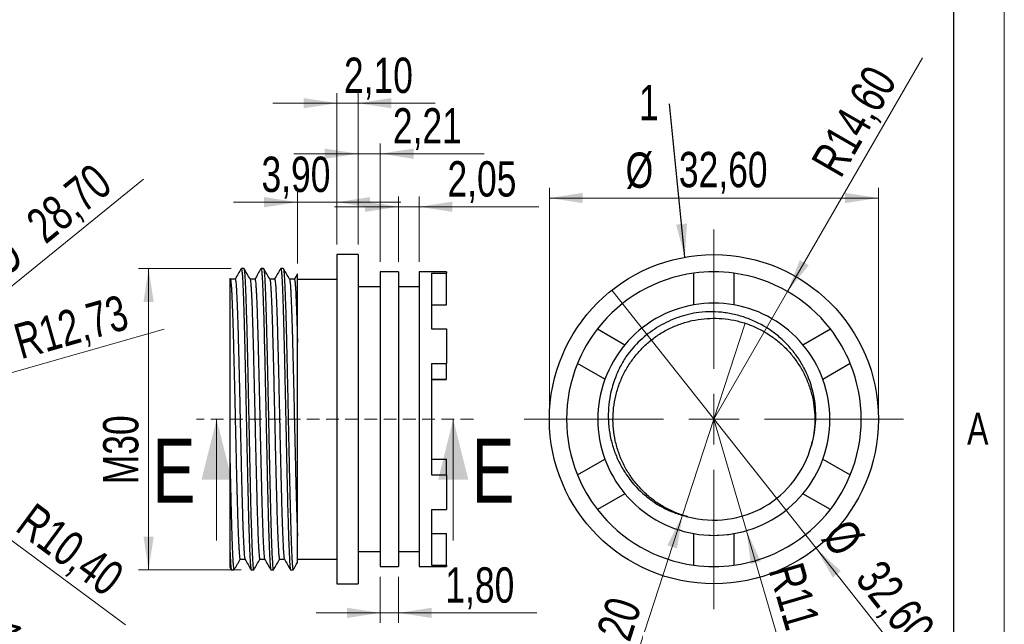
# Model space of a CAD drawing. Header units: millimetres. Extents: x 0 to 420, y 0 to 297.
# Tile 51 of 67: x 322 to 420, y 129 to 189. Entities that reach past the tile are written whole.
import ezdxf

# ---------------------------------------------------------------- set-up
doc = ezdxf.new("R2010")
doc.units = ezdxf.units.MM
doc.linetypes.add('HIDDEN', pattern=[1.905, 1.27, -0.635])
doc.layers.add('ОСЕВЫЕ', color=7, linetype='Continuous')
doc.styles.add('SLDTEXTSTYLE1', font='TXT', dxfattribs={"width": 0.75})
doc.dimstyles.new('SLDDIMSTYLE0', dxfattribs={"dimtxt": 3.5, "dimasz": 3.302, "dimexe": 0, "dimexo": 0.0625, "dimgap": 0.875, "dimtad": 1, "dimrnd": 1e-09, "dimzin": 12, "dimdsep": 46, "dimtxsty": 'SLDTEXTSTYLE1', "dimsah": 1, "dimcen": 0.09, "dimadec": 0, "dimazin": 3, "dimtfac": 1, "dimtofl": 0, "dimtmove": 0, "dimatfit": 3, "dimfxl": 0, "dimfrac": 2, "dimtolj": 1, "dimtzin": 12, "dimarcsym": 0})
doc.dimstyles.new('SLDDIMSTYLE1', dxfattribs={"dimtxt": 3.5, "dimasz": 3.302, "dimexe": 0, "dimexo": 0.0625, "dimgap": 0.875, "dimtad": 1, "dimrnd": 1e-09, "dimzin": 12, "dimdsep": 46, "dimtxsty": 'SLDTEXTSTYLE1', "dimsah": 1, "dimcen": 0.09, "dimadec": 0, "dimazin": 3, "dimtfac": 1, "dimtmove": 0, "dimatfit": 0, "dimfxl": 0, "dimfrac": 2, "dimtolj": 1, "dimtzin": 12, "dimarcsym": 0})
doc.dimstyles.new('SLDDIMSTYLE3', dxfattribs={"dimtxt": 0.18, "dimasz": 3.302, "dimexe": 0, "dimexo": 0.0625, "dimgap": 0, "dimtad": 0, "dimtih": 1, "dimtoh": 1, "dimdec": 0, "dimrnd": 1e-09, "dimzin": 0, "dimdsep": 46, "dimtxsty": 'Standard', "dimsah": 1, "dimcen": 0.09, "dimadec": 0, "dimazin": 0, "dimtfac": 3.302, "dimtdec": 0, "dimtofl": 0, "dimtmove": 0, "dimatfit": 3, "dimfxl": 0, "dimfrac": 2, "dimtolj": 1, "dimtzin": 0, "dimarcsym": 0})
doc.dimstyles.new('SLDDIMSTYLE4', dxfattribs={"dimtxt": 3.5, "dimasz": 3.302, "dimexe": 0, "dimexo": 0.0625, "dimgap": 0.875, "dimtad": 1, "dimrnd": 1e-09, "dimzin": 12, "dimdsep": 46, "dimtxsty": 'SLDTEXTSTYLE1', "dimsah": 1, "dimcen": 0, "dimadec": 0, "dimazin": 3, "dimtfac": 1, "dimtofl": 0, "dimtmove": 0, "dimatfit": 3, "dimfxl": 0, "dimfrac": 2, "dimtolj": 1, "dimtzin": 12, "dimarcsym": 0})
doc.dimstyles.new('SLDDIMSTYLE5', dxfattribs={"dimtxt": 3.5, "dimasz": 3.302, "dimexe": 0, "dimexo": 0.0625, "dimgap": 0.875, "dimtad": 1, "dimrnd": 1e-09, "dimzin": 12, "dimdsep": 46, "dimtxsty": 'SLDTEXTSTYLE1', "dimblk1": 'NONE', "dimsah": 1, "dimcen": 0, "dimadec": 0, "dimazin": 3, "dimtfac": 1, "dimtmove": 0, "dimatfit": 3, "dimldrblk": 'NONE', "dimfxl": 0, "dimfrac": 2, "dimtolj": 1, "dimtzin": 12, "dimarcsym": 0})

# ---------------------------------------------------------------- blocks, each defined once
blk = doc.blocks.new('_D_35')
at = {"color": 7, "linetype": 'Continuous', "lineweight": 0}
for p, q in [((374.923, 150.373), (374.923, 172.284)), ((407.523, 150.373), (407.523, 172.284)), ((374.923, 171.284), (407.523, 171.284))]:
    blk.add_line(p, q, dxfattribs=at)
at = {"color": 7, "linetype": 'Continuous', "lineweight": 18}
for points in [[(374.923, 171.284), (378.225, 170.776), (378.225, 171.792)], [(407.523, 171.284), (404.221, 171.792), (404.221, 170.776)]]:
    blk.add_solid(points, dxfattribs=at)
at = {"color": 7, "linetype": 'Continuous', "lineweight": 18, "char_height": 3.5, "attachment_point": 1, "style": 'SLDTEXTSTYLE1'}
for s, insert in [('%%c', (382.477, 175.796)), ('32,60', (387.755, 175.849))]:
    blk.add_mtext(s, dxfattribs=dict(at, insert=insert))
blk = doc.blocks.new('_D_36')
at = {"color": 7, "linetype": 'Continuous', "lineweight": 0}
for q in [(411.885, 185.16), (391.223, 149.373)]:
    blk.add_line((398.523, 162.017), q, dxfattribs=at)
at = {"color": 7, "linetype": 'Continuous', "lineweight": 18}
blk.add_solid([(398.523, 162.017), (400.614, 164.622), (399.734, 165.13)], dxfattribs=at)
at = {"color": 7, "linetype": 'Continuous', "lineweight": 18, "insert": (400.75, 174.879), "char_height": 3.5, "attachment_point": 1, "rotation": 60, "style": 'SLDTEXTSTYLE1'}
blk.add_mtext('R14,60', dxfattribs=at)
blk = doc.blocks.new('_D_37')
at = {"color": 7, "linetype": 'Continuous', "lineweight": 0}
for q in [(381.097, 162.145), (411.538, 123.749)]:
    blk.add_line((401.35, 136.6), q, dxfattribs=at)
at = {"color": 7, "linetype": 'Continuous', "lineweight": 18}
blk.add_solid([(401.35, 136.6), (403.003, 133.697), (403.799, 134.328)], dxfattribs=at)
at = {"color": 7, "linetype": 'Continuous', "lineweight": 18, "char_height": 3.5, "attachment_point": 1, "rotation": 308.4082, "style": 'SLDTEXTSTYLE1'}
for s, insert in [('%%c', (404.55, 139.796)), ('32,60', (407.871, 135.693))]:
    blk.add_mtext(s, dxfattribs=dict(at, insert=insert))
blk = doc.blocks.new('_None')
blk = doc.blocks.new('_D_38')
at = {"color": 7, "linetype": 'Continuous', "lineweight": 0}
for q in [(391.223, 149.373), (399.726, 120.265)]:
    blk.add_line((394.448, 138.334), q, dxfattribs=at)
at = {"color": 7, "linetype": 'Continuous', "lineweight": 18}
blk.add_arc((391.223, 149.373), 11.5, 265.0555, 291.25414, dxfattribs=at)
blk.add_solid([(394.448, 138.334), (394.886, 135.022), (395.861, 135.307)], dxfattribs=at)
at = {"color": 7, "linetype": 'Continuous', "lineweight": 18, "insert": (399.98, 135.416), "char_height": 3.5, "attachment_point": 1, "rotation": 286.2844, "style": 'SLDTEXTSTYLE1'}
blk.add_mtext('R11,50', dxfattribs=at)
blk = doc.blocks.new('_D_39')
at = {"color": 7, "linetype": 'Continuous', "lineweight": 0}
for q in [(394.332, 158.877), (382.224, 121.865)]:
    blk.add_line((388.114, 139.868), q, dxfattribs=at)
at = {"color": 7, "linetype": 'Continuous', "lineweight": 18}
blk.add_solid([(388.114, 139.868), (386.604, 136.888), (387.57, 136.572)], dxfattribs=at)
at = {"color": 7, "linetype": 'Continuous', "lineweight": 18, "char_height": 3.5, "attachment_point": 1, "rotation": 71.88408, "style": 'SLDTEXTSTYLE1'}
for s, insert in [('20', (379.544, 128.295)), ('%%c', (377.954, 123.262))]:
    blk.add_mtext(s, dxfattribs=dict(at, insert=insert))
blk = doc.blocks.new('SW_NOTE_0_14')
at = {"color": 0, "linetype": 'Continuous', "lineweight": 0, "insert": (-3.027, 1.856), "char_height": 3.5, "attachment_point": 1, "style": 'SLDTEXTSTYLE1'}
blk.add_mtext('1', dxfattribs=at)
blk = doc.blocks.new('SW_CENTERMARKSYMBOL_1')
at = {"color": 0, "linetype": 'Continuous', "lineweight": 18}
for p, q in [((0, 5), (0, 18.8)), ((0, 0), (0, 2.5)), ((-5, 0), (-18.8, 0)), ((0, 0), (-2.5, 0)), ((0, 0), (0, -2.5)), ((0, 0), (2.5, 0)), ((5, 0), (18.8, 0)), ((0, -5), (0, -18.8))]:
    blk.add_line(p, q, dxfattribs=at)
blk = doc.blocks.new('_D_40')
at = {"color": 7, "linetype": 'Continuous', "lineweight": 0}
for p, q in [((349.956, 164.784), (349.956, 171.869)), ((353.856, 166.673), (353.856, 171.869)), ((349.956, 170.869), (343.606, 170.869)), ((353.856, 170.869), (349.956, 170.869)), ((353.856, 170.869), (360.206, 170.869))]:
    blk.add_line(p, q, dxfattribs=at)
at = {"color": 7, "linetype": 'Continuous', "lineweight": 18}
for points in [[(349.956, 170.869), (346.654, 171.377), (346.654, 170.361)], [(353.856, 170.869), (357.158, 170.361), (357.158, 171.377)]]:
    blk.add_solid(points, dxfattribs=at)
at = {"color": 7, "linetype": 'Continuous', "lineweight": 18, "insert": (346.391, 175.381), "char_height": 3.5, "attachment_point": 1, "style": 'SLDTEXTSTYLE1'}
blk.add_mtext('3,90', dxfattribs=at)
blk = doc.blocks.new('_D_41')
at = {"color": 7, "linetype": 'Continuous', "lineweight": 0}
for p, q in [((353.856, 166.673), (353.856, 181.677)), ((355.956, 166.673), (355.956, 181.677)), ((353.856, 180.677), (347.506, 180.677)), ((355.956, 180.677), (353.856, 180.677)), ((355.956, 180.677), (363.615, 180.677))]:
    blk.add_line(p, q, dxfattribs=at)
at = {"color": 7, "linetype": 'Continuous', "lineweight": 18}
for points in [[(353.856, 180.677), (350.554, 181.185), (350.554, 180.169)], [(355.956, 180.677), (359.258, 180.169), (359.258, 181.185)]]:
    blk.add_solid(points, dxfattribs=at)
at = {"color": 7, "linetype": 'Continuous', "lineweight": 18, "insert": (354.563, 185.189), "char_height": 3.5, "attachment_point": 1, "style": 'SLDTEXTSTYLE1'}
blk.add_mtext('2,10', dxfattribs=at)
blk = doc.blocks.new('_D_42')
at = {"color": 7, "linetype": 'Continuous', "lineweight": 0}
for p, q in [((355.956, 166.673), (355.956, 176.673)), ((358.166, 164.973), (358.166, 176.673)), ((355.956, 175.673), (349.606, 175.673)), ((358.166, 175.673), (355.956, 175.673)), ((358.166, 175.673), (368.461, 175.673))]:
    blk.add_line(p, q, dxfattribs=at)
at = {"color": 7, "linetype": 'Continuous', "lineweight": 18}
for points in [[(355.956, 175.673), (352.654, 176.181), (352.654, 175.165)], [(358.166, 175.673), (361.468, 175.165), (361.468, 176.181)]]:
    blk.add_solid(points, dxfattribs=at)
at = {"color": 7, "linetype": 'Continuous', "lineweight": 18, "insert": (359.41, 180.184), "char_height": 3.5, "attachment_point": 1, "style": 'SLDTEXTSTYLE1'}
blk.add_mtext('2,21', dxfattribs=at)
blk = doc.blocks.new('_D_43')
at = {"color": 7, "linetype": 'Continuous', "lineweight": 0}
for p, q in [((359.966, 164.973), (359.966, 171.418)), ((362.016, 164.973), (362.016, 171.418)), ((359.966, 170.418), (353.616, 170.418)), ((362.016, 170.418), (359.966, 170.418)), ((362.016, 170.418), (373.873, 170.418))]:
    blk.add_line(p, q, dxfattribs=at)
at = {"color": 7, "linetype": 'Continuous', "lineweight": 18}
for points in [[(359.966, 170.418), (356.664, 170.926), (356.664, 169.91)], [(362.016, 170.418), (365.318, 169.91), (365.318, 170.926)]]:
    blk.add_solid(points, dxfattribs=at)
at = {"color": 7, "linetype": 'Continuous', "lineweight": 18, "insert": (364.822, 174.93), "char_height": 3.5, "attachment_point": 1, "style": 'SLDTEXTSTYLE1'}
blk.add_mtext('2,05', dxfattribs=at)
blk = doc.blocks.new('_D_44')
at = {"color": 7, "linetype": 'Continuous', "lineweight": 0}
for p, q in [((358.166, 133.773), (358.166, 129.193)), ((359.966, 133.773), (359.966, 129.193)), ((358.166, 130.193), (351.816, 130.193)), ((358.166, 130.193), (359.966, 130.193)), ((359.966, 130.193), (373.664, 130.193))]:
    blk.add_line(p, q, dxfattribs=at)
at = {"color": 7, "linetype": 'Continuous', "lineweight": 18}
for points in [[(358.166, 130.193), (354.864, 130.701), (354.864, 129.685)], [(359.966, 130.193), (363.268, 129.685), (363.268, 130.701)]]:
    blk.add_solid(points, dxfattribs=at)
at = {"color": 7, "linetype": 'Continuous', "lineweight": 18, "insert": (364.612, 134.704), "char_height": 3.5, "attachment_point": 1, "style": 'SLDTEXTSTYLE1'}
blk.add_mtext('1,80', dxfattribs=at)
blk = doc.blocks.new('_D_45')
at = {"color": 7, "linetype": 'Continuous', "lineweight": 0}
for p, q in [((343.397, 164.298), (334.204, 164.298)), ((335.204, 164.298), (335.204, 134.448)), ((344.374, 134.448), (334.204, 134.448))]:
    blk.add_line(p, q, dxfattribs=at)
at = {"color": 7, "linetype": 'Continuous', "lineweight": 18}
for points in [[(335.204, 164.298), (334.696, 160.996), (335.712, 160.996)], [(335.204, 134.448), (335.712, 137.75), (334.696, 137.75)]]:
    blk.add_solid(points, dxfattribs=at)
at = {"color": 7, "linetype": 'Continuous', "lineweight": 18, "insert": (330.693, 142.93), "char_height": 3.5, "attachment_point": 1, "rotation": 90, "style": 'SLDTEXTSTYLE1'}
blk.add_mtext('M30', dxfattribs=at)
blk = doc.blocks.new('_D_47')
at = {"color": 7, "linetype": 'Continuous', "lineweight": 0}
for q in [(334.695, 173.163), (294.228, 140.332)]:
    blk.add_line((316.516, 158.414), q, dxfattribs=at)
at = {"color": 7, "linetype": 'Continuous', "lineweight": 18}
blk.add_solid([(316.516, 158.414), (319.4, 160.1), (318.76, 160.889)], dxfattribs=at)
at = {"color": 7, "linetype": 'Continuous', "lineweight": 18, "char_height": 3.5, "attachment_point": 1, "rotation": 39.05302, "style": 'SLDTEXTSTYLE1'}
for s, insert in [('28,70', (322.789, 169.366)), ('%%c', (318.724, 165.999))]:
    blk.add_mtext(s, dxfattribs=dict(at, insert=insert))
blk = doc.blocks.new('_D_48')
at = {"color": 7, "linetype": 'Continuous', "lineweight": 0}
for q in [(336.744, 158.303), (305.372, 149.373)]:
    blk.add_line((317.611, 152.856), q, dxfattribs=at)
at = {"color": 7, "linetype": 'Continuous', "lineweight": 18}
blk.add_solid([(317.611, 152.856), (320.926, 153.272), (320.648, 154.249)], dxfattribs=at)
at = {"color": 7, "linetype": 'Continuous', "lineweight": 18, "insert": (321.595, 158.664), "char_height": 3.5, "attachment_point": 1, "rotation": 15.88858, "style": 'SLDTEXTSTYLE1'}
blk.add_mtext('R12,73', dxfattribs=at)
blk = doc.blocks.new('_D_49')
at = {"color": 7, "linetype": 'Continuous', "lineweight": 0}
for q in [(305.372, 149.373), (332.901, 129.022)]:
    blk.add_line((313.735, 143.19), q, dxfattribs=at)
at = {"color": 7, "linetype": 'Continuous', "lineweight": 18}
blk.add_solid([(313.735, 143.19), (316.088, 140.819), (316.692, 141.636)], dxfattribs=at)
at = {"color": 7, "linetype": 'Continuous', "lineweight": 18, "insert": (323.938, 141.241), "char_height": 3.5, "attachment_point": 1, "rotation": 323.52591, "style": 'SLDTEXTSTYLE1'}
blk.add_mtext('R10,40', dxfattribs=at)
blk = doc.blocks.new('_D_50')
at = {"color": 7, "linetype": 'Continuous', "lineweight": 0}
for q in [(300.872, 157.167), (320.664, 122.887)]:
    blk.add_line((309.872, 141.578), q, dxfattribs=at)
at = {"color": 7, "linetype": 'Continuous', "lineweight": 18}
blk.add_solid([(309.872, 141.578), (311.083, 138.465), (311.963, 138.973)], dxfattribs=at)
at = {"color": 7, "linetype": 'Continuous', "lineweight": 18, "char_height": 3.5, "attachment_point": 1, "rotation": 300, "style": 'SLDTEXTSTYLE1'}
for s, insert in [('%%c', (319.331, 134.185)), ('18', (322.017, 129.64))]:
    blk.add_mtext(s, dxfattribs=dict(at, insert=insert))

msp = doc.modelspace()

# ---------------------------------------------------------------- linework, layer by layer
at = {"color": 7, "linetype": 'Continuous', "lineweight": 25}
for p, q in [((415, 5), (415, 292)), ((355.95588, 165.67271), (353.85588, 165.67271)), ((353.85588, 165.67271), (353.85588, 133.07271)), ((355.95588, 165.67271), (355.95588, 133.07271)), ((344.641, 164.29771), (344.39677, 164.29771)), ((346.59485, 164.29771), (346.35062, 164.29771)), ((348.5487, 164.29771), (348.30447, 164.29771)), ((359.96588, 163.97271), (358.16588, 163.97271)), ((358.16588, 163.97271), (358.16588, 134.77271)), ((359.96588, 163.97271), (359.96588, 134.77271)), ((364.73588, 163.97271), (362.01588, 163.97271)), ((362.01588, 163.97271), (362.01588, 134.77271)), ((364.73588, 163.97271), (364.73588, 163.83851)), ((343.31693, 163.2146), (343.25918, 163.31448)), ((343.78622, 163.24016), (343.30215, 163.24016)), ((353.85588, 163.22271), (349.95588, 163.22271)), ((363.23588, 163.83851), (364.73588, 163.83851)), ((363.23588, 163.83851), (363.23588, 158.32)), ((364.73588, 160.70185), (364.73588, 163.83851)), ((389.24808, 160.70185), (389.24808, 163.83851)), ((393.20308, 163.83783), (393.20308, 160.70098)), ((358.16588, 162.47271), (355.95588, 162.47271)), ((362.01588, 162.47271), (359.96588, 162.47271)), ((363.23588, 160.70185), (364.73588, 160.70185)), ((363.23588, 160.70098), (364.73588, 160.70098)), ((363.23588, 158.32), (364.73588, 158.32)), ((364.73588, 158.32), (364.73588, 154.89521)), ((379.68593, 158.32), (382.40252, 156.75157)), ((400.04691, 156.74768), (402.76333, 158.31601)), ((363.23588, 154.89521), (364.73588, 154.89521)), ((363.23588, 154.89521), (363.23588, 143.85488)), ((364.73588, 153.32688), (364.73588, 154.89521)), ((380.42426, 153.32688), (377.70783, 154.89521)), ((404.74024, 154.89054), (402.02365, 153.32211)), ((363.23588, 153.32688), (364.73588, 153.32688)), ((363.23588, 153.32211), (364.73588, 153.32211)), ((343.25588, 145.55143), (343.25588, 136.48693)), ((363.23588, 145.42331), (364.73588, 145.42331)), ((364.73588, 143.85488), (364.73588, 145.42331)), ((377.70593, 143.85488), (380.42252, 145.42331)), ((402.02191, 145.41854), (404.73833, 143.85021)), ((363.23588, 143.85488), (364.73588, 143.85488)), ((364.73588, 143.85488), (364.73588, 140.42941)), ((382.39926, 141.99774), (379.68283, 140.42941)), ((402.76024, 140.42542), (400.04365, 141.99385)), ((363.23588, 140.42941), (364.73588, 140.42941)), ((363.23588, 140.42941), (363.23588, 134.90759)), ((363.23588, 140.42542), (364.73588, 140.42542)), ((364.73588, 140.42542), (364.73588, 140.42941)), ((363.23588, 138.04444), (364.73588, 138.04444)), ((364.73588, 134.90759), (364.73588, 138.04444)), ((389.24308, 134.90759), (389.24308, 138.04444)), ((393.19808, 138.04357), (393.19808, 134.90691)), ((355.95588, 136.27271), (358.16588, 136.27271)), ((359.96588, 136.27271), (362.01588, 136.27271)), ((343.25005, 134.73162), (343.40776, 134.45866)), ((344.27468, 135.50526), (344.75691, 135.50526)), ((349.95588, 135.52271), (353.85588, 135.52271)), ((358.16588, 134.77271), (359.96588, 134.77271)), ((362.01588, 134.77271), (364.73588, 134.77271)), ((363.23588, 134.90759), (364.73588, 134.90759)), ((364.73588, 134.90759), (364.73588, 134.77271)), ((343.41985, 134.44771), (343.66408, 134.44771)), ((345.37369, 134.44771), (345.61793, 134.44771)), ((347.32754, 134.44771), (347.57177, 134.44771)), ((349.28139, 134.44771), (349.52562, 134.44771)), ((353.85588, 133.07271), (355.95588, 133.07271))]:
    msp.add_line(p, q, dxfattribs=at)
at = {"color": 7, "linetype": 'HIDDEN', "lineweight": 18}
msp.add_line((367.39226, 149.37271), (339.94302, 149.37271), dxfattribs=at)
at = {"color": 7, "linetype": 'Continuous', "lineweight": 18}
for p, q in [((341.94302, 137.37271), (341.94302, 149.37271)), ((365.39226, 137.37271), (365.39226, 149.37271))]:
    msp.add_line(p, q, dxfattribs=at)
at = {"color": 7, "linetype": 'Continuous', "lineweight": 25}
msp.add_circle((391.22308, 149.37271), 16.3, dxfattribs=at)
for radius, start, end in [(14.6, 82.205733, 97.7744627), (14.6, 97.7744627, 142.205733), (14.6, 37.7744627, 82.205733), (11.5, 99.8889512, 140.0857609), (11.5, 80.0857609, 99.8889512), (11.5, 39.8889512, 80.0857609), (14.6, 142.205733, 157.7744627), (14.6, 22.205733, 37.7744627), (11.5, 140.0857609, 159.8889512), (11.5, 20.0857609, 39.8889512), (14.6, 157.7744627, 202.205733), (14.6, 337.7744627, 22.205733), (11.5, 159.8889512, 200.0857609), (11.5, 339.8889512, 20.0857609), (10, 255.0395878, 345.0395888), (11.5, 200.0857609, 219.8889512), (11.5, 320.0857609, 339.8889512), (14.6, 202.205733, 217.7744627), (14.6, 322.205733, 337.7744627), (11.5, 219.8889512, 260.0857609), (11.5, 279.8889512, 320.0857609), (14.6, 217.7744627, 262.205733), (14.6, 277.7744627, 322.205733), (11.5, 260.0857609, 279.8889512), (14.6, 262.205733, 277.7744627)]:
    msp.add_arc((391.22308, 149.37271), radius, start, end, dxfattribs=at)
for points, knots in [([(344.38468, 164.28676), (344.28278, 164.11038), (344.07898, 163.75762), (343.87516, 163.40488), (343.77326, 163.22851)], [0, 0, 0, 0, 0.50000925, 1, 1, 1, 1]), ([(344.39677, 164.28358), (344.40612, 164.27796), (344.42703, 164.26537), (344.45927, 164.03169), (344.49289, 163.62924), (344.52543, 163.055), (344.55914, 162.3232), (344.59329, 161.43853), (344.62743, 160.41734), (344.66117, 159.27247), (344.69413, 158.01441), (344.7266, 156.65013), (344.76069, 155.18554), (344.79533, 153.6419), (344.83004, 152.04591), (344.86406, 150.43604), (344.89663, 148.83251), (344.92904, 147.24474), (344.96266, 145.67236), (344.99745, 144.10294), (345.03288, 142.56839), (345.06838, 141.10177), (345.10237, 139.74662), (345.13737, 138.51226), (345.17338, 137.40941), (345.20861, 136.48884), (345.24242, 135.75104), (345.27433, 135.18942), (345.30521, 134.77487), (345.33733, 134.53052), (345.36032, 134.42688), (345.3725, 134.45303), (345.37369, 134.4556)], [0, 0, 0, 0, 0.02823092, 0.06315848, 0.09777517, 0.13210112, 0.1668043, 0.20114801, 0.23554978, 0.2698095, 0.30373201, 0.33809138, 0.37285526, 0.40784884, 0.44286214, 0.47768449, 0.51150247, 0.54533125, 0.57953663, 0.61392527, 0.65041745, 0.68665317, 0.72246807, 0.75855274, 0.79497866, 0.8316448, 0.86480214, 0.8976703, 0.93026174, 0.96319287, 0.9963827, 1, 1, 1, 1]), ([(345.26332, 163.23059), (345.16141, 163.40697), (344.95759, 163.75974), (344.75377, 164.11251), (344.65186, 164.2889)], [0, 0, 0, 0, 0.49999005, 1, 1, 1, 1]), ([(344.65188, 164.26631), (344.65783, 164.26081), (344.67513, 164.24482), (344.70355, 164.02785), (344.73659, 163.63678), (344.76853, 163.0762), (344.80199, 162.35591), (344.83634, 161.47237), (344.8711, 160.43615), (344.90546, 159.27136), (344.9388, 157.99683), (344.97129, 156.63074), (345.00497, 155.18283), (345.039, 153.66719), (345.07309, 152.1006), (345.10723, 150.48749), (345.14059, 148.84607), (345.17449, 147.18529), (345.20825, 145.61017), (345.24214, 144.08402), (345.27563, 142.63193), (345.30973, 141.2195), (345.34241, 139.90935), (345.37575, 138.70892), (345.40991, 137.63425), (345.44426, 136.7003), (345.4782, 135.92049), (345.51149, 135.30154), (345.54364, 134.83733), (345.57706, 134.55358), (345.60209, 134.42964), (345.61579, 134.45702), (345.61793, 134.4613)], [0, 0, 0, 0, 0.01815203, 0.05283461, 0.08721364, 0.12129603, 0.15574208, 0.19108931, 0.22650467, 0.26177462, 0.29669084, 0.33143647, 0.36596215, 0.40071157, 0.43548359, 0.47007628, 0.50579753, 0.54152168, 0.57778931, 0.60964573, 0.64502859, 0.68018193, 0.71492566, 0.74984478, 0.78511633, 0.81990011, 0.85462052, 0.88907743, 0.92316274, 0.95815744, 0.99346914, 1, 1, 1, 1]), ([(346.33853, 164.28676), (346.23658, 164.1103), (346.03277, 163.75752), (345.82896, 163.40479), (345.7271, 163.22851)], [0, 0, 0, 0, 0.5002224, 1, 1, 1, 1]), ([(346.35062, 164.28358), (346.35997, 164.27796), (346.38088, 164.26537), (346.41311, 164.03169), (346.44674, 163.62924), (346.47928, 163.055), (346.51298, 162.3232), (346.54714, 161.43853), (346.58128, 160.41734), (346.61502, 159.27247), (346.64797, 158.01441), (346.68045, 156.65013), (346.71453, 155.18554), (346.74918, 153.6419), (346.78389, 152.04591), (346.81791, 150.43604), (346.85048, 148.83251), (346.88288, 147.24474), (346.9165, 145.67236), (346.9513, 144.10294), (346.98672, 142.56839), (347.02222, 141.10177), (347.05621, 139.74662), (347.09122, 138.51226), (347.12722, 137.40941), (347.16246, 136.48884), (347.19626, 135.75104), (347.22818, 135.18942), (347.25906, 134.77487), (347.29118, 134.53052), (347.31416, 134.42688), (347.32634, 134.45303), (347.32754, 134.4556)], [0, 0, 0, 0, 0.02823092, 0.06315848, 0.09777517, 0.13210112, 0.1668043, 0.20114801, 0.23554978, 0.2698095, 0.30373201, 0.33809138, 0.37285526, 0.40784884, 0.44286214, 0.47768449, 0.51150247, 0.54533125, 0.57953663, 0.61392527, 0.65041745, 0.68665317, 0.72246807, 0.75855274, 0.79497866, 0.8316448, 0.86480214, 0.8976703, 0.93026174, 0.96319287, 0.9963827, 1, 1, 1, 1]), ([(347.21718, 163.23057), (347.11528, 163.40694), (346.91146, 163.7597), (346.70765, 164.11246), (346.60574, 164.28885)], [0, 0, 0, 0, 0.49999046, 1, 1, 1, 1]), ([(346.60576, 164.26626), (346.61169, 164.26077), (346.62898, 164.24477), (346.65739, 164.02784), (346.69043, 163.63678), (346.72238, 163.0762), (346.75584, 162.35591), (346.79018, 161.47237), (346.82494, 160.43615), (346.85931, 159.27136), (346.89264, 157.99683), (346.92514, 156.63074), (346.95882, 155.18283), (346.99284, 153.66719), (347.02694, 152.1006), (347.06108, 150.48749), (347.09444, 148.84607), (347.12834, 147.18529), (347.1621, 145.61017), (347.19599, 144.08402), (347.22948, 142.63193), (347.26357, 141.2195), (347.29625, 139.90935), (347.3296, 138.70892), (347.36376, 137.63425), (347.39811, 136.7003), (347.43205, 135.92049), (347.46534, 135.30154), (347.49749, 134.83733), (347.5309, 134.55358), (347.55594, 134.42964), (347.56964, 134.45702), (347.57177, 134.4613)], [0, 0, 0, 0, 0.01812098, 0.05280466, 0.08718478, 0.12126825, 0.15571538, 0.19106373, 0.22648021, 0.26175128, 0.2966686, 0.33141533, 0.3659421, 0.40069262, 0.43546574, 0.47005952, 0.5057819, 0.54150719, 0.57777595, 0.60963338, 0.64501736, 0.68017181, 0.71491665, 0.74983687, 0.78510954, 0.81989442, 0.85461593, 0.88907393, 0.92316031, 0.95815612, 0.99346893, 1, 1, 1, 1]), ([(348.29237, 164.28676), (348.19038, 164.11021), (347.98882, 163.7613), (347.78725, 163.41248), (347.68768, 163.24016)], [0, 0, 0, 0, 0.50600879, 1, 1, 1, 1]), ([(348.30447, 164.28358), (348.31381, 164.27796), (348.33473, 164.26537), (348.36696, 164.03169), (348.40058, 163.62924), (348.43312, 163.055), (348.46683, 162.3232), (348.50098, 161.43853), (348.53512, 160.41734), (348.56887, 159.27247), (348.60182, 158.01441), (348.6343, 156.65013), (348.66838, 155.18554), (348.70302, 153.6419), (348.73773, 152.04591), (348.77176, 150.43604), (348.80432, 148.83251), (348.83673, 147.24474), (348.87035, 145.67236), (348.90514, 144.10294), (348.94057, 142.56839), (348.97607, 141.10177), (349.01006, 139.74662), (349.04507, 138.51226), (349.08107, 137.40941), (349.1163, 136.48884), (349.15011, 135.75104), (349.18202, 135.18942), (349.2129, 134.77487), (349.24502, 134.53052), (349.26801, 134.42688), (349.28019, 134.45303), (349.28139, 134.4556)], [0, 0, 0, 0, 0.02823092, 0.06315848, 0.09777517, 0.13210112, 0.1668043, 0.20114801, 0.23554978, 0.2698095, 0.30373201, 0.33809138, 0.37285526, 0.40784884, 0.44286214, 0.47768449, 0.51150247, 0.54533125, 0.57953663, 0.61392527, 0.65041745, 0.68665317, 0.72246807, 0.75855274, 0.79497866, 0.8316448, 0.86480214, 0.8976703, 0.93026174, 0.96319287, 0.9963827, 1, 1, 1, 1]), ([(349.17127, 163.23016), (349.06937, 163.40653), (348.86556, 163.75928), (348.66176, 164.11203), (348.55985, 164.28841)], [0, 0, 0, 0, 0.49999089, 1, 1, 1, 1]), ([(348.55987, 164.26581), (348.56572, 164.26036), (348.58292, 164.24432), (348.61124, 164.02777), (348.64428, 163.6368), (348.67623, 163.0762), (348.70968, 162.35591), (348.74403, 161.47237), (348.77879, 160.43615), (348.81315, 159.27136), (348.84649, 157.99683), (348.87898, 156.63074), (348.91266, 155.18283), (348.94669, 153.66719), (348.98079, 152.1006), (349.01492, 150.48749), (349.04828, 148.84607), (349.08218, 147.18529), (349.11594, 145.61017), (349.14983, 144.08402), (349.18332, 142.63193), (349.21742, 141.2195), (349.2501, 139.90935), (349.28344, 138.70892), (349.31761, 137.63425), (349.35195, 136.7003), (349.3859, 135.92049), (349.41918, 135.30154), (349.45133, 134.83733), (349.48475, 134.55358), (349.50978, 134.42964), (349.52348, 134.45702), (349.52562, 134.4613)], [0, 0, 0, 0, 0.01785662, 0.05254964, 0.08693901, 0.12103166, 0.15548807, 0.19084594, 0.22627195, 0.26155251, 0.29647923, 0.33123532, 0.36577139, 0.40053126, 0.43531374, 0.46991684, 0.50564884, 0.54138374, 0.57766228, 0.60952828, 0.64492179, 0.6800857, 0.71483989, 0.74976952, 0.78505168, 0.81984592, 0.85457678, 0.88904406, 0.92313962, 0.95814485, 0.99346718, 1, 1, 1, 1]), ([(343.25588, 163.31258), (343.25588, 163.29112), (343.25588, 163.24591), (343.25588, 162.96158), (343.25588, 162.51477), (343.25588, 161.89595), (343.25588, 161.12498), (343.25588, 160.20257), (343.25588, 159.13128), (343.25588, 157.92662), (343.25588, 156.60994), (343.25588, 155.19486), (343.25588, 153.70187), (343.25588, 152.14052), (343.25588, 150.52687), (343.25588, 148.88337), (343.25588, 147.21248), (343.25588, 146.11289), (343.25588, 145.55143)], [0, 0, 0, 0, 0.05549144, 0.11694057, 0.17819743, 0.23956082, 0.30111127, 0.36247463, 0.42520923, 0.48814543, 0.55088725, 0.61390192, 0.67710991, 0.74012456, 0.80434099, 0.86876375, 0.93298949, 1, 1, 1, 1]), ([(343.31691, 163.21457), (343.32551, 163.18284), (343.34268, 163.11945), (343.36811, 162.90881), (343.39304, 162.61737), (343.4172, 162.23919), (343.44204, 161.77704), (343.46745, 161.22994), (343.49322, 160.6013), (343.5191, 159.89664), (343.54483, 159.12308), (343.57017, 158.28905), (343.59488, 157.40212), (343.61908, 156.46457), (343.64412, 155.4773), (343.66964, 154.44295), (343.69546, 153.37077), (343.72133, 152.27127), (343.74697, 151.15554), (343.77219, 150.03486), (343.79664, 148.91589), (343.82103, 147.80003), (343.84622, 146.6887), (343.87185, 145.58818), (343.89771, 144.50966), (343.92355, 143.46406), (343.94908, 142.4616), (343.97415, 141.5113), (343.99838, 140.61582), (344.02305, 139.77597), (344.04836, 138.99386), (344.07407, 138.27652), (344.09996, 137.63189), (344.12574, 137.06652), (344.15117, 136.58533), (344.17605, 136.19125), (344.2002, 135.88306), (344.2251, 135.66373), (344.24998, 135.52851), (344.26662, 135.5147), (344.27468, 135.50801)], [0, 0, 0, 0, 0.0265033, 0.05293812, 0.0791706, 0.10518366, 0.13138888, 0.15780567, 0.18434827, 0.21092846, 0.23745726, 0.26384671, 0.2900116, 0.31603657, 0.34230601, 0.36876462, 0.39532584, 0.42190107, 0.44840142, 0.47473951, 0.50083112, 0.52690862, 0.55323644, 0.57973079, 0.6063044, 0.63286841, 0.65933417, 0.68561497, 0.71164667, 0.73779829, 0.76417859, 0.79070254, 0.81728228, 0.84382884, 0.8702539, 0.89647157, 0.92248377, 0.94870405, 0.97513084, 1, 1, 1, 1]), ([(343.78621, 163.23118), (343.79259, 163.22986), (343.80757, 163.22676), (343.83112, 163.11348), (343.85657, 162.91043), (343.8815, 162.61694), (343.90566, 162.2393), (343.93051, 161.77701), (343.95591, 161.22995), (343.98168, 160.6013), (344.00756, 159.89664), (344.03329, 159.12309), (344.05863, 158.28905), (344.08334, 157.40213), (344.10754, 156.46457), (344.13258, 155.47731), (344.1581, 154.44295), (344.18393, 153.37077), (344.20979, 152.27127), (344.23544, 151.15554), (344.26065, 150.03486), (344.2851, 148.91589), (344.3095, 147.80003), (344.33469, 146.68871), (344.36031, 145.58818), (344.38617, 144.50966), (344.41201, 143.46406), (344.43755, 142.46161), (344.46262, 141.5113), (344.48684, 140.61582), (344.51151, 139.77597), (344.53682, 138.99386), (344.56254, 138.27652), (344.58842, 137.63189), (344.6142, 137.06654), (344.63963, 136.58529), (344.66451, 136.1914), (344.68866, 135.88251), (344.71356, 135.66579), (344.73415, 135.54582), (344.74646, 135.53238), (344.7502, 135.52829)], [0, 0, 0, 0, 0.0195035, 0.04588694, 0.07215487, 0.09822175, 0.12407058, 0.15011036, 0.17636037, 0.20273541, 0.2291478, 0.25550912, 0.28173197, 0.30773168, 0.33359235, 0.35969594, 0.38598751, 0.41238105, 0.4387885, 0.46512156, 0.49129336, 0.51722026, 0.54313313, 0.56929474, 0.59562182, 0.62202767, 0.64842397, 0.67472265, 0.70083753, 0.7267049, 0.75269142, 0.77890517, 0.80526167, 0.83167361, 0.85805258, 0.88431082, 0.91036297, 0.93621094, 0.96226569, 0.98852565, 1, 1, 1, 1]), ([(345.74006, 163.24016), (345.65861, 163.24016), (345.49785, 163.24016), (345.3371, 163.24016), (345.25779, 163.24016)], [0, 0, 0, 0, 0.5066972, 1, 1, 1, 1]), ([(345.2633, 163.22785), (345.27138, 163.20801), (345.28806, 163.16704), (345.3131, 162.99066), (345.33826, 162.72962), (345.36259, 162.38096), (345.38711, 161.94841), (345.41236, 161.43085), (345.43802, 160.8302), (345.4639, 160.1514), (345.48971, 159.40105), (345.5152, 158.58714), (345.54019, 157.71834), (345.56437, 156.79835), (345.58914, 155.82843), (345.61451, 154.80963), (345.64026, 153.74953), (345.66614, 152.65835), (345.69189, 151.54702), (345.71727, 150.42679), (345.74205, 149.30705), (345.76622, 148.18995), (345.7912, 147.07685), (345.81669, 145.97126), (345.8425, 144.88378), (345.86837, 143.82546), (345.89405, 142.8068), (345.9193, 141.83743), (345.94384, 140.92273), (345.96815, 140.06327), (345.9933, 139.26056), (346.01889, 138.51959), (346.04475, 137.8487), (346.07059, 137.25495), (346.09617, 136.74389), (346.12129, 136.31915), (346.14557, 135.98157), (346.17015, 135.72864), (346.19543, 135.57062), (346.21498, 135.49956), (346.22606, 135.51199), (346.22853, 135.51476)], [0, 0, 0, 0, 0.02468592, 0.05097028, 0.07708338, 0.10294509, 0.12885855, 0.15501084, 0.18131813, 0.20769353, 0.2340488, 0.26029609, 0.28634969, 0.31217001, 0.33815469, 0.36435638, 0.39069027, 0.41706894, 0.44340409, 0.46960827, 0.49559662, 0.52141585, 0.54746609, 0.57371121, 0.60006555, 0.62644129, 0.65275017, 0.67890527, 0.7048227, 0.73068116, 0.7567912, 0.78307373, 0.80944234, 0.83580894, 0.86208543, 0.88818555, 0.91403435, 0.93996444, 0.96612845, 0.9924423, 1, 1, 1, 1]), ([(345.74006, 163.22912), (345.74341, 163.23193), (345.75538, 163.24194), (345.77597, 163.1624), (345.80156, 162.99291), (345.82672, 162.72902), (345.85105, 162.38112), (345.87557, 161.94837), (345.90082, 161.43086), (345.92648, 160.8302), (345.95236, 160.1514), (345.97818, 159.40105), (346.00366, 158.58714), (346.02865, 157.71834), (346.05283, 156.79836), (346.0776, 155.82843), (346.10297, 154.80964), (346.12872, 153.74953), (346.1546, 152.65835), (346.18036, 151.54702), (346.20573, 150.42679), (346.23051, 149.30705), (346.25468, 148.18995), (346.27967, 147.07685), (346.30515, 145.97127), (346.33096, 144.88379), (346.35684, 143.82546), (346.38251, 142.80681), (346.40776, 141.83743), (346.4323, 140.92273), (346.45662, 140.06327), (346.48176, 139.26056), (346.50735, 138.51959), (346.53321, 137.8487), (346.55906, 137.25496), (346.58463, 136.74384), (346.60975, 136.31936), (346.63403, 135.9808), (346.65862, 135.73155), (346.68205, 135.57205), (346.69732, 135.53918), (346.70405, 135.52468)], [0, 0, 0, 0, 0.01026616, 0.03666906, 0.06298701, 0.08913347, 0.11502823, 0.1409748, 0.16716051, 0.19350141, 0.21991051, 0.24629945, 0.27258028, 0.29866717, 0.32452048, 0.35053836, 0.37677353, 0.40314106, 0.42955344, 0.45592224, 0.4821599, 0.50818146, 0.53403368, 0.5601172, 0.58639586, 0.61278387, 0.63919331, 0.6655358, 0.69172432, 0.71767487, 0.74356637, 0.76970977, 0.79602588, 0.82242819, 0.84882847, 0.87513854, 0.90127201, 0.92715384, 0.95311706, 0.97931449, 1, 1, 1, 1]), ([(347.69391, 163.24016), (347.61241, 163.24016), (347.45165, 163.24015), (347.2909, 163.24016), (347.21164, 163.24016)], [0, 0, 0, 0, 0.50697411, 1, 1, 1, 1]), ([(347.21717, 163.21931), (347.22222, 163.21241), (347.23589, 163.19375), (347.25804, 163.06052), (347.28336, 162.83167), (347.30804, 162.51228), (347.33226, 162.10935), (347.35732, 161.62155), (347.38285, 161.04952), (347.40869, 160.39738), (347.43455, 159.67122), (347.46018, 158.87856), (347.48538, 158.02818), (347.50979, 157.1259), (347.53422, 156.17336), (347.55943, 155.17125), (347.58506, 154.12448), (347.61093, 153.04296), (347.63676, 151.9374), (347.66229, 150.819), (347.68733, 149.69867), (347.71154, 148.5805), (347.73624, 147.46583), (347.76157, 146.35657), (347.78729, 145.26148), (347.81318, 144.19173), (347.83895, 143.15804), (347.86436, 142.1704), (347.88922, 141.23653), (347.91337, 140.35764), (347.93829, 139.53481), (347.96374, 138.77125), (347.98953, 138.07497), (348.01541, 137.45352), (348.04111, 136.91301), (348.06641, 136.45777), (348.09103, 136.08981), (348.11528, 135.80723), (348.14038, 135.61566), (348.16282, 135.51379), (348.17689, 135.51539), (348.18238, 135.51601)], [0, 0, 0, 0, 0.01544138, 0.04176597, 0.06794923, 0.09390673, 0.11973933, 0.14581798, 0.1720814, 0.19844357, 0.22481653, 0.25111208, 0.27724358, 0.30312764, 0.3290177, 0.35515352, 0.3814516, 0.40782523, 0.43418623, 0.46044664, 0.48652051, 0.51235027, 0.53831336, 0.56450047, 0.59082711, 0.61720601, 0.64354886, 0.66976808, 0.69577854, 0.72159431, 0.74762477, 0.77385723, 0.8002063, 0.82658425, 0.85290279, 0.87907484, 0.90501617, 0.93085828, 0.9569504, 0.9832222, 1, 1, 1, 1]), ([(347.69389, 163.23841), (347.69423, 163.23899), (347.70317, 163.25436), (347.72079, 163.19878), (347.7465, 163.06489), (347.77182, 162.83051), (347.7965, 162.51259), (347.82072, 162.10927), (347.84578, 161.62158), (347.87131, 161.04951), (347.89715, 160.39738), (347.92301, 159.67122), (347.94864, 158.87857), (347.97384, 158.02818), (347.99825, 157.1259), (348.02268, 156.17336), (348.04789, 155.17126), (348.07353, 154.12449), (348.09939, 153.04296), (348.12523, 151.93741), (348.15075, 150.81901), (348.1758, 149.69867), (348.2, 148.5805), (348.2247, 147.46583), (348.25003, 146.35657), (348.27576, 145.26148), (348.30164, 144.19173), (348.32741, 143.15805), (348.35282, 142.17041), (348.37768, 141.23654), (348.40184, 140.35764), (348.42676, 139.53482), (348.4522, 138.77125), (348.478, 138.07497), (348.50387, 137.45352), (348.52958, 136.91303), (348.55487, 136.45771), (348.57949, 136.09004), (348.60374, 135.80637), (348.62885, 135.61891), (348.64697, 135.52555), (348.65672, 135.52267), (348.65788, 135.52232)], [0, 0, 0, 0, 0.00103409, 0.02744608, 0.05380389, 0.08002018, 0.10601042, 0.13187561, 0.15798717, 0.18428372, 0.21067915, 0.23708538, 0.26341411, 0.28957858, 0.3154953, 0.34141802, 0.36758681, 0.39391807, 0.42032498, 0.44671924, 0.47301278, 0.49911954, 0.5249819, 0.55097773, 0.57719788, 0.60355774, 0.62996992, 0.65634601, 0.68259831, 0.70864158, 0.73448992, 0.76055323, 0.78681878, 0.81320109, 0.83961232, 0.86596407, 0.89216914, 0.9181432, 0.94401791, 0.97014294, 0.99644789, 1, 1, 1, 1]), ([(349.64776, 163.24016), (349.56621, 163.24015), (349.40546, 163.24014), (349.24471, 163.24015), (349.1655, 163.24016)], [0, 0, 0, 0, 0.507260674, 1, 1, 1, 1]), ([(349.17127, 163.22204), (349.17322, 163.22129), (349.18379, 163.21719), (349.20293, 163.11847), (349.2284, 162.92346), (349.25337, 162.63327), (349.27753, 162.26007), (349.30234, 161.80191), (349.32772, 161.25902), (349.35348, 160.63429), (349.37936, 159.93324), (349.40511, 159.16291), (349.43046, 158.33166), (349.45522, 157.44728), (349.4794, 156.5122), (349.5044, 155.52739), (349.5299, 154.49517), (349.55572, 153.42462), (349.58159, 152.32622), (349.60725, 151.21103), (349.63249, 150.09033), (349.65699, 148.97124), (349.68134, 147.85519), (349.7065, 146.7436), (349.73211, 145.64228), (349.75797, 144.56241), (349.78381, 143.51494), (349.80937, 142.51009), (349.83447, 141.55717), (349.85872, 140.65859), (349.8868, 139.69935), (349.9193, 138.70281), (349.94367, 138.08685), (349.95588, 137.77795)], [0, 0, 0, 0, 0.007332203, 0.039760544, 0.072052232, 0.104101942, 0.135871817, 0.167858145, 0.2001079, 0.232516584, 0.264976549, 0.297379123, 0.329616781, 0.361585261, 0.393360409, 0.425426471, 0.457728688, 0.490161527, 0.522616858, 0.554986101, 0.587162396, 0.619042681, 0.65087271, 0.683011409, 0.715358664, 0.747808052, 0.780251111, 0.812579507, 0.84468719, 0.876487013, 0.908406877, 0.954067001, 1, 1, 1, 1]), ([(349.9526, 163.77852), (349.94844, 163.77131), (349.8425, 163.58793), (349.73657, 163.40461), (349.63479, 163.22851)], [0, 0, 0, 0, 0.03932027, 1, 1, 1, 1]), ([(349.64776, 163.23019), (349.6537, 163.22988), (349.66826, 163.2291), (349.69139, 163.12114), (349.71686, 162.92275), (349.74183, 162.63346), (349.76599, 162.26002), (349.7908, 161.80192), (349.81618, 161.25902), (349.84194, 160.6343), (349.86782, 159.93321), (349.89357, 159.16306), (349.91686, 158.3987), (349.93763, 157.66667), (349.94982, 157.2033), (349.95588, 156.97251)], [0, 0, 0, 0, 0.056921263, 0.13950065, 0.221732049, 0.303347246, 0.384249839, 0.465703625, 0.547828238, 0.630357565, 0.713017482, 0.795531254, 0.877625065, 0.93904738, 1, 1, 1, 1]), ([(349.95588, 156.97251), (349.95588, 157.32941), (349.95588, 158.04618), (349.95588, 159.00851), (349.95588, 159.87813), (349.95588, 160.65696), (349.95588, 161.36508), (349.95588, 161.98935), (349.95588, 162.52008), (349.95588, 162.96249), (349.95588, 163.31557), (349.95588, 163.57702), (349.95588, 163.73056), (349.95588, 163.79612), (349.95588, 163.77925), (349.95588, 163.77665)], [0, 0, 0, 0, 0.08699229, 0.17470995, 0.2546045, 0.33449904, 0.41671464, 0.49893024, 0.57882355, 0.65871934, 0.74086749, 0.82301564, 0.90411357, 0.9852115, 1, 1, 1, 1]), ([(400.88413, 146.79119), (401.00939, 147.20117), (401.10753, 147.61696), (401.25003, 148.46007), (401.29375, 148.88724), (401.34385, 150.15836), (401.27298, 151.00133), (400.91589, 152.67808), (400.63716, 153.47671), (400.07358, 154.61694), (399.85943, 154.98976), (399.3893, 155.70059), (399.13398, 156.03847), (398.5838, 156.68006), (398.28931, 156.98408), (397.66117, 157.55824), (397.3264, 157.8286), (396.28924, 158.56672), (395.54659, 158.97061), (394.3542, 159.44138), (393.94771, 159.57361), (393.12851, 159.78646), (392.71406, 159.86777), (391.45612, 160.03645), (390.59315, 160.04779), (389.74127, 159.95689)], [0, 0, 0, 0, 0.0625, 0.0625, 0.125, 0.125, 0.25, 0.25, 0.375, 0.375, 0.4375, 0.4375, 0.5, 0.5, 0.5625, 0.5625, 0.625, 0.625, 0.75, 0.75, 0.8125, 0.8125, 0.875, 0.875, 1, 1, 1, 1]), ([(388.64157, 139.71167), (388.24858, 139.83182), (387.46155, 140.07244), (386.35, 140.61342), (385.31464, 141.27345), (384.38214, 142.04611), (383.55585, 142.91616), (382.83878, 143.87827), (382.23611, 144.93092), (381.76285, 146.05584), (381.43047, 147.22854), (381.2442, 148.42257), (381.20256, 149.61907), (381.30295, 150.81116), (381.54682, 151.9921), (381.93552, 153.14612), (382.46311, 154.24703), (383.11742, 155.27067), (383.88197, 156.19784), (384.74676, 157.0232), (385.7068, 157.74265), (386.75764, 158.34795), (387.88124, 158.82416), (389.05319, 159.15967), (390.24705, 159.34911), (391.44357, 159.39384), (392.63582, 159.29652), (393.81708, 159.0558), (394.97196, 158.67019), (396.07429, 158.14551), (397.09984, 157.49378), (398.02919, 156.73149), (398.85679, 155.8688), (399.5786, 154.91079), (400.18654, 153.86176), (400.66562, 152.73951), (401.00452, 151.56825), (401.19615, 150.37489), (401.24759, 149.17723), (401.13989, 147.98898), (401.0163, 147.19498), (400.88983, 146.81297), (400.8896, 146.81227)], [0, 0, 0, 0, 0.02615683, 0.05238349, 0.07848095, 0.10425597, 0.12935556, 0.15477707, 0.18054324, 0.20646896, 0.23236213, 0.25803207, 0.28329784, 0.3084807, 0.33409317, 0.35996115, 0.38589505, 0.41170243, 0.43719638, 0.46229787, 0.48770996, 0.51347058, 0.53939487, 0.56529079, 0.59096753, 0.61624386, 0.64141793, 0.66702285, 0.69288727, 0.71882179, 0.74463393, 0.77013656, 0.79524042, 0.82064301, 0.846398, 0.87232077, 0.89821934, 0.92390281, 0.94918962, 0.97435537, 0.99995264, 1, 1, 1, 1]), ([(389.74127, 159.95689), (389.39242, 159.90805), (389.04633, 159.842), (388.36285, 159.67627), (388.02409, 159.57611), (387.03364, 159.22962), (386.40355, 158.93711), (385.203, 158.23072), (384.62937, 157.81249), (383.5885, 156.88405), (383.11541, 156.37147), (382.69113, 155.80905)], [0, 0, 0, 0, 0.125, 0.125, 0.25, 0.25, 0.5, 0.5, 0.75, 0.75, 1, 1, 1, 1]), ([(349.95588, 137.77795), (349.95588, 138.27708), (349.95588, 138.84959), (349.95588, 139.80582), (349.95588, 140.14038), (349.95588, 140.83736), (349.95588, 141.20159), (349.95588, 142.32474), (349.95588, 143.11538), (349.95588, 144.78014), (349.95588, 145.65607), (349.95588, 147.43179), (349.95588, 148.3401), (349.95588, 149.70023), (349.95588, 150.1552), (349.95588, 151.05987), (349.95588, 151.50894), (349.95588, 152.40054), (349.95588, 152.84371), (349.95588, 153.71394), (349.95588, 154.14215), (349.95588, 154.98467), (349.95588, 155.3977), (349.95588, 156.20085), (349.95588, 156.59197), (349.95588, 156.97251)], [0, 0, 0, 0, 0.125, 0.125, 0.1875, 0.1875, 0.25, 0.25, 0.375, 0.375, 0.5, 0.5, 0.625, 0.625, 0.6875, 0.6875, 0.75, 0.75, 0.8125, 0.8125, 0.875, 0.875, 0.9375, 0.9375, 1, 1, 1, 1]), ([(382.69113, 155.80905), (382.44633, 155.46138), (382.22353, 155.10071), (381.82164, 154.35354), (381.64287, 153.96694), (381.18176, 152.79092), (380.96938, 151.97836), (380.73984, 150.29457), (380.72638, 149.45377), (380.85886, 148.20096), (380.92898, 147.78263), (381.12085, 146.95596), (381.24124, 146.5525), (381.52923, 145.76462), (381.69685, 145.38021), (382.07981, 144.63065), (382.29693, 144.26307), (383.00807, 143.21296), (383.55884, 142.58056), (384.50287, 141.73602), (384.83898, 141.47163), (385.53275, 140.99344), (385.89245, 140.77754), (386.63711, 140.39154), (387.02208, 140.22143), (387.81817, 139.92854), (388.22684, 139.80689), (388.64157, 139.71167)], [0, 0, 0, 0, 0.0625, 0.0625, 0.125, 0.125, 0.25, 0.25, 0.375, 0.375, 0.4375, 0.4375, 0.5, 0.5, 0.5625, 0.5625, 0.625, 0.625, 0.75, 0.75, 0.8125, 0.8125, 0.875, 0.875, 0.9375, 0.9375, 1, 1, 1, 1]), ([(343.25588, 145.55143), (343.2663, 145.07909), (343.28828, 144.08212), (343.32179, 142.63245), (343.35588, 141.21936), (343.38856, 139.90939), (343.42191, 138.70891), (343.45607, 137.63426), (343.49042, 136.7003), (343.52436, 135.92049), (343.55764, 135.30154), (343.58979, 134.83733), (343.62321, 134.55358), (343.64825, 134.42964), (343.66194, 134.45702), (343.66408, 134.4613)], [0, 0, 0, 0, 0.07545148, 0.15925527, 0.24251546, 0.3248055, 0.40751094, 0.49105111, 0.57343598, 0.65567079, 0.73728149, 0.81801204, 0.90089649, 0.98453175, 1, 1, 1, 1]), ([(349.95588, 135.19118), (349.95588, 135.18849), (349.95588, 135.17345), (349.95588, 135.24934), (349.95588, 135.4225), (349.95588, 135.70184), (349.95588, 136.07262), (349.95588, 136.54704), (349.95588, 137.10985), (349.95588, 137.55751), (349.95588, 137.77795)], [0, 0, 0, 0, 0.03090282, 0.17237172, 0.31384063, 0.44947428, 0.5851036, 0.72479383, 0.86448403, 1, 1, 1, 1]), ([(343.25588, 136.48693), (343.26681, 136.23885), (343.28858, 135.74485), (343.32048, 135.19105), (343.35137, 134.77442), (343.38349, 134.53064), (343.40647, 134.42688), (343.41865, 134.45303), (343.41985, 134.4556)], [0, 0, 0, 0, 0.19694871, 0.39217974, 0.58576714, 0.7813722, 0.97851388, 1, 1, 1, 1]), ([(343.25588, 136.48693), (343.25588, 136.29545), (343.25588, 135.91249), (343.25588, 135.41648), (343.25588, 135.01671), (343.25588, 134.76241), (343.25588, 134.74354), (343.25588, 134.73499)], [0, 0, 0, 0, 0.17580402, 0.35160806, 0.5803537, 0.80982272, 1, 1, 1, 1]), ([(343.67558, 134.45759), (343.728, 134.5484), (343.83019, 134.72543), (343.98791, 134.99866), (344.142, 135.26499), (344.23886, 135.43257), (344.28759, 135.51687)], [0, 0, 0, 0, 0.26165551, 0.51007543, 0.7535574, 1, 1, 1, 1]), ([(344.75018, 135.51691), (344.85204, 135.34062), (345.05585, 134.98789), (345.25966, 134.63512), (345.36161, 134.45866)], [0, 0, 0, 0, 0.49977762, 1, 1, 1, 1]), ([(345.62957, 134.45784), (345.73148, 134.63423), (345.93529, 134.98699), (346.13911, 135.33975), (346.24102, 135.51613)], [0, 0, 0, 0, 0.50000969, 1, 1, 1, 1]), ([(346.22852, 135.50526), (346.30989, 135.50526), (346.47063, 135.50526), (346.63138, 135.50526), (346.71076, 135.50526)], [0, 0, 0, 0, 0.50618078, 1, 1, 1, 1]), ([(346.70403, 135.51691), (346.80584, 135.34071), (347.00965, 134.988), (347.21346, 134.63521), (347.31545, 134.45866)], [0, 0, 0, 0, 0.49956281, 1, 1, 1, 1]), ([(347.58346, 134.45791), (347.68537, 134.63431), (347.88919, 134.98708), (348.09301, 135.33985), (348.19492, 135.51623)], [0, 0, 0, 0, 0.50000997, 1, 1, 1, 1]), ([(348.18237, 135.50526), (348.26369, 135.50526), (348.42444, 135.50527), (348.58518, 135.50526), (348.6646, 135.50526)], [0, 0, 0, 0, 0.50590453, 1, 1, 1, 1]), ([(348.65787, 135.51691), (348.75964, 135.34079), (348.96345, 134.9881), (349.16726, 134.63529), (349.2693, 134.45866)], [0, 0, 0, 0, 0.49934645, 1, 1, 1, 1]), ([(349.53722, 134.45775), (349.63913, 134.63415), (349.77995, 134.87789), (349.92078, 135.12163), (349.95969, 135.18898)], [0, 0, 0, 0, 0.723685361, 1, 1, 1, 1])]:
    msp.add_open_spline(points, degree=3, knots=knots, dxfattribs=at)
at = {"color": 7, "linetype": 'Continuous', "lineweight": 18}
for points in [[(341.94302, 149.37271), (340.44302, 143.37271), (343.44302, 143.37271)], [(365.39226, 149.37271), (363.89226, 143.37271), (366.89226, 143.37271)]]:
    msp.add_solid(points, dxfattribs=at)
at = {"layer": 'ОСЕВЫЕ', "lineweight": 18}
msp.add_line((420, 297), (420, 0), dxfattribs=at)

# ---------------------------------------------------------------- block references
at = {"color": 7, "linetype": 'Continuous', "lineweight": 0}
for name, p in [('SW_NOTE_0_14', (386.82471, 180.62082)), ('SW_CENTERMARKSYMBOL_1', (391.22308, 149.37271))]:
    msp.add_blockref(name, p, dxfattribs=at)

# ---------------------------------------------------------------- texts
at = {"color": 7, "linetype": 'Continuous', "lineweight": 0, "insert": (417.37175, 150.01903), "char_height": 3.175, "attachment_point": 2, "style": 'SLDTEXTSTYLE1'}
msp.add_mtext('A', dxfattribs=at)
at = {"color": 7, "linetype": 'Continuous', "char_height": 6.35, "attachment_point": 1, "style": 'SLDTEXTSTYLE1'}
for insert in [(335.58841, 147.45358), (367.20786, 147.45358)]:
    msp.add_mtext('E', dxfattribs=dict(at, insert=insert))

# ---------------------------------------------------------------- dimensions: what is measured, and where the dimension line sits
at = {"color": 7, "linetype": 'Continuous', "lineweight": 18}
for center, mpoint, picture, middle in [((391.22308, 149.37271), (398.52308, 162.01668), '_D_36', (408.32318, 178.99093)), ((305.3719130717, 149.3727099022), (317.6107656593, 152.856402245), '_D_48', (329.9288491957, 156.3626542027)), ((305.37191, 149.37271), (313.73482, 143.19033), '_D_49', (327.19601, 133.23901)), ((391.22308, 149.37271), (394.44775, 138.33407), '_D_38', (397.74323, 127.05302))]:
    dim = msp.add_radius_dim(center=center, mpoint=mpoint, dimstyle='SLDDIMSTYLE4', dxfattribs=at)
    dim.commit()
    dim.dimension.update_dxf_attribs({"geometry": picture, "text_midpoint": middle, "dimtype": 164})
for base, p1, p2, picture, middle in [((353.85588, 180.67716), (355.95588, 165.67271), (353.85588, 165.67271), '_D_41', (359.08881, 180.67716)), ((355.95588, 175.67271), (358.16588, 163.97271), (355.95588, 165.67271), '_D_42', (363.9355, 175.67271)), ((349.95588, 170.86898), (353.85588, 165.67271), (349.95588, 163.78425), '_D_40', (350.91642, 170.86898)), ((359.96588, 170.41834), (362.01588, 163.97271), (359.96588, 163.97271), '_D_43', (369.34763, 170.41834)), ((359.96588, 130.19252), (358.16588, 134.77271), (359.96588, 134.77271), '_D_44', (369.13812, 130.19252))]:
    dim = msp.add_linear_dim(base=base, p1=p1, p2=p2, dimstyle='SLDDIMSTYLE1', dxfattribs=at)
    dim.commit()
    dim.dimension.update_dxf_attribs({"geometry": picture, "text_midpoint": middle, "dimtype": 160})
for p1, p2, picture, middle in [((294.22823, 140.33165), (316.5156, 158.41377), '_D_47', (328.2296, 167.91755)), ((381.09655, 162.14546), (401.34962, 136.59995), '_D_37', (406.3828, 130.25155)), ((394.33249, 158.877), (388.11368, 139.86842), '_D_39', (383.79772, 126.67611)), ((300.87191, 157.16694), (309.87191, 141.57848), '_D_50', (318.12741, 127.27956))]:
    dim = msp.add_diameter_dim_2p(p1=p1, p2=p2, dimstyle='SLDDIMSTYLE5', dxfattribs=at)
    dim.commit()
    dim.dimension.update_dxf_attribs({"geometry": picture, "text_midpoint": middle, "dimtype": 163})
dim = msp.add_linear_dim(base=(407.52308, 171.28408), p1=(374.92308, 149.37271), p2=(407.52308, 149.37271), text='%%c<>', dimstyle='SLDDIMSTYLE0', dxfattribs=at)
dim.commit()
dim.dimension.update_dxf_attribs({"geometry": '_D_35', "text_midpoint": (390.93455, 171.28408), "dimtype": 160})
dim = msp.add_linear_dim(base=(335.20444, 134.44771), p1=(344.39677, 164.29771), p2=(345.3737, 134.44771), angle=90, text='M30', dimstyle='SLDDIMSTYLE0', dxfattribs=at)
dim.commit()
dim.dimension.update_dxf_attribs({"geometry": '_D_45', "text_midpoint": (335.20444, 147.65974), "dimtype": 160})

# ---------------------------------------------------------------- leaders
at = {"color": 7, "linetype": 'Continuous', "lineweight": 0}
msp.add_leader([(388.34505, 165.41662), (386.82471, 180.62082)], dimstyle='SLDDIMSTYLE3', dxfattribs=at)

doc.saveas('drawing.dxf')
